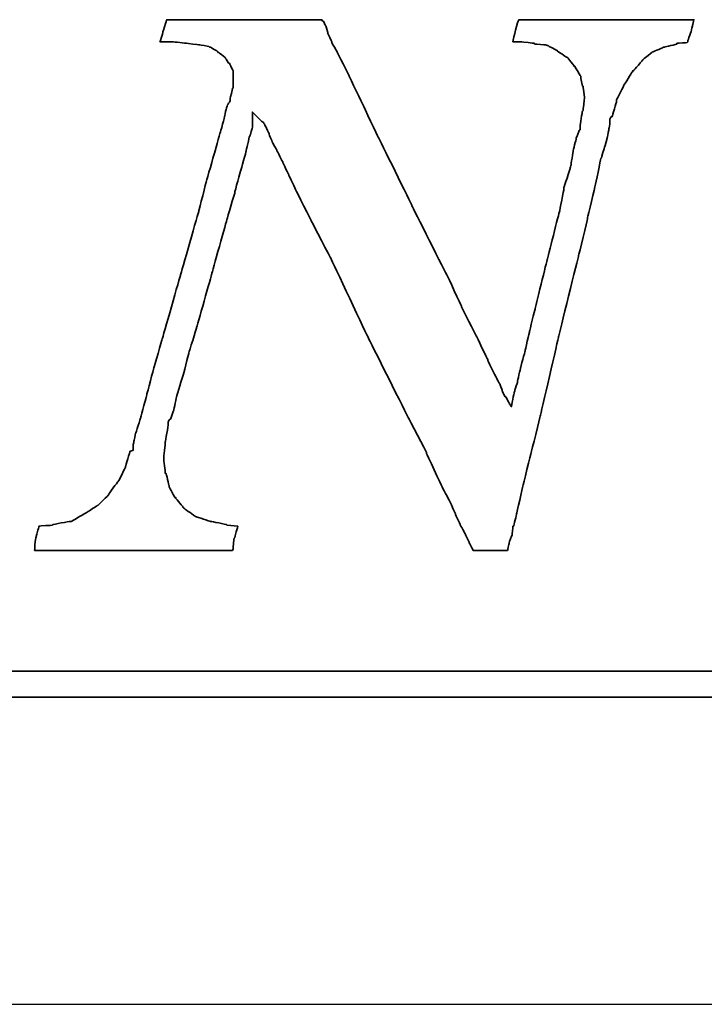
# Model space of a CAD drawing. Header units: millimetres. Extents: x -7 to 264, y -110 to -29.
# Tile 35 of 41: x 194.086 to 194.756, y -90.562 to -89.599. Entities that reach past the tile are written whole.
import ezdxf

# ---------------------------------------------------------------- set-up
doc = ezdxf.new("R2010")
doc.units = ezdxf.units.MM
doc.header["$LTSCALE"] = 0.15
for name, color, linetype in [('DIM', 4, 'CONTINUOUS'), ('layer 1', 7, 'CONTINUOUS'), ('OUT', 3, 'CONTINUOUS')]:
    doc.layers.add(name, color=color, linetype=linetype)

# ---------------------------------------------------------------- blocks, each defined once
blk = doc.blocks.new('TBI MOTION logo(完整正式版)')
at = {"layer": 'layer 1', "color": 22, "lineweight": 35}
for points, knots in [([(58.92625, -7.91875), (58.92625, -7.91875), (58.58625, -7.89375), (58.58625, -7.89375), (58.58625, -7.89375), (58.58625, -7.89375), (58.56625, -7.87125), (58.56625, -7.87125), (58.56625, -7.87125), (58.56625, -7.87125), (58.08375, -7.77375), (58.08375, -7.77375), (58.08375, -7.77375), (58.08375, -7.77375), (58.06125, -7.77375), (58.06125, -7.77375), (58.06125, -7.77375), (58.06125, -7.77375), (57.62625, -7.63125), (57.62625, -7.63125), (57.62625, -7.63125), (57.62625, -7.63125), (57.60625, -7.63125), (57.60625, -7.63125), (57.60625, -7.63125), (57.60625, -7.63125), (57.58125, -7.60625), (57.58125, -7.60625), (57.58125, -7.60625), (57.58125, -7.60625), (57.26625, -7.38875), (57.26625, -7.38875), (57.26625, -7.38875), (57.26625, -7.38875), (57.24625, -7.36875), (57.24625, -7.36875), (57.24625, -7.36875), (57.24625, -7.36875), (57.22125, -7.34375), (57.22125, -7.34375), (57.22125, -7.34375), (57.22125, -7.34375), (56.98125, -7.05375), (56.98125, -7.05375), (56.98125, -7.05375), (56.98125, -7.05375), (56.98125, -7.02875), (56.98125, -7.02875), (56.98125, -7.02875), (56.98125, -7.02875), (56.95625, -7.02875), (56.95625, -7.02875), (56.95625, -7.02875), (56.95625, -7.02875), (56.76625, -6.69625), (56.76625, -6.69625), (56.76625, -6.69625), (56.76625, -6.69625), (56.76625, -6.67125), (56.76625, -6.67125), (56.76625, -6.67125), (56.76625, -6.67125), (56.76625, -6.64875), (56.76625, -6.64875), (56.76625, -6.64875), (56.76625, -6.64875), (56.67125, -6.26375), (56.67125, -6.26375), (56.67125, -6.26375), (56.67125, -6.26375), (56.64625, -6.26375), (56.64625, -6.26375), (56.64625, -6.26375), (56.64625, -6.26375), (56.64625, -6.23875), (56.64625, -6.23875), (56.64625, -6.23875), (56.64625, -6.23875), (56.59625, -5.80875), (56.59625, -5.80875), (56.59625, -5.80875), (56.59625, -5.80875), (56.59625, -5.78375), (56.59625, -5.78375), (56.59625, -5.78375), (56.59625, -5.78375), (56.64625, -5.30375), (56.64625, -5.30375), (56.64625, -5.30375), (56.64625, -5.30375), (56.64625, -5.27875), (56.64625, -5.27875), (56.64625, -5.27875), (56.64625, -5.27875), (56.74125, -4.72875), (56.74125, -4.72875), (56.74125, -4.72875), (56.74125, -4.72875), (56.74125, -4.67875), (56.74125, -4.67875), (56.74125, -4.67875), (56.74125, -4.67875), (56.74125, -4.63375), (56.74125, -4.63375), (56.74125, -4.63375), (56.74125, -4.63375), (56.79125, -4.55875), (56.79125, -4.55875), (56.79125, -4.55875), (56.79125, -4.55875), (56.81125, -4.55875), (56.81125, -4.55875), (56.81125, -4.55875), (56.81125, -4.55875), (56.91125, -4.27375), (56.91125, -4.27375), (56.91125, -4.27375), (56.91125, -4.27375), (57.00625, -3.83874), (57.00625, -3.83874), (57.00625, -3.83874), (57.00625, -3.83874), (57.00625, -3.81374), (57.00625, -3.81374), (57.00625, -3.81374), (57.00625, -3.81374), (57.19875, -3.21374), (57.19875, -3.21374), (57.19875, -3.21374), (57.19875, -3.21374), (57.38625, -2.49625), (57.38625, -2.49625), (57.38625, -2.49625), (57.38625, -2.49625), (57.38625, -2.47374), (57.38625, -2.47374), (57.38625, -2.47374), (57.38625, -2.47374), (57.62625, -1.70375), (57.62625, -1.70375), (57.62625, -1.70375), (57.62625, -1.70375), (58.10625, 0.00125), (58.10625, 0.00125), (58.10625, 0.00125), (58.10625, 0.00125), (58.58625, 1.72625), (58.58625, 1.72625), (58.58625, 1.72625), (58.58625, 1.72625), (58.82625, 2.54125), (58.82625, 2.54125), (58.82625, 2.54125), (58.82625, 2.54125), (58.82625, 2.56374), (58.82625, 2.56374), (58.82625, 2.56374), (58.82625, 2.56374), (59.02125, 3.26125), (59.02125, 3.26125), (59.02125, 3.26125), (59.02125, 3.26125), (59.18625, 3.86125), (59.18625, 3.86125), (59.18625, 3.86125), (59.18625, 3.86125), (59.28625, 4.31875), (59.28625, 4.31875), (59.28625, 4.31875), (59.28625, 4.31875), (59.30625, 4.31875), (59.30625, 4.31875), (59.30625, 4.31875), (59.30625, 4.31875), (59.30625, 4.34125), (59.30625, 4.34125), (59.30625, 4.34125), (59.30625, 4.34125), (59.38125, 4.60625), (59.38125, 4.60625), (59.38125, 4.60625), (59.38125, 4.60625), (59.38125, 4.65125), (59.38125, 4.65125), (59.38125, 4.65125), (59.38125, 4.65125), (59.38125, 5.08625), (59.38125, 5.08625), (59.38125, 5.08625), (59.38125, 5.08625), (59.66625, 4.79624), (59.66625, 4.79624), (59.66625, 4.79624), (59.66625, 4.79624), (59.74125, 4.75124), (59.74125, 4.75124), (59.74125, 4.75124), (59.74125, 4.75124), (59.74125, 4.72624), (59.74125, 4.72624), (59.74125, 4.72624), (59.74125, 4.72624), (59.76125, 4.70124), (59.76125, 4.70124), (59.76125, 4.70124), (59.76125, 4.70124), (59.81125, 4.60625), (59.81125, 4.60625), (59.81125, 4.60625), (59.81125, 4.60625), (59.90625, 4.41125), (59.90625, 4.41125), (59.90625, 4.41125), (59.90625, 4.41125), (59.90625, 4.39125), (59.90625, 4.39125), (59.90625, 4.39125), (59.90625, 4.39125), (60.00375, 4.15124), (60.00375, 4.15124), (60.00375, 4.15124), (60.00375, 4.15124), (60.14625, 3.88374), (60.14625, 3.88374), (60.14625, 3.88374), (60.14625, 3.88374), (60.34125, 3.50124), (60.34125, 3.50124), (60.34125, 3.50124), (60.34125, 3.50124), (60.53125, 3.09125), (60.53125, 3.09125), (60.53125, 3.09125), (60.53125, 3.09125), (60.74625, 2.63625), (60.74625, 2.63625), (60.74625, 2.63625), (60.74625, 2.63625), (61.25125, 1.63124), (61.25125, 1.63124), (61.25125, 1.63124), (61.25125, 1.63124), (61.85125, 0.47625), (61.85125, 0.47625), (61.85125, 0.47625), (61.85125, 0.47625), (63.02625, -2.01874), (63.02625, -2.01874), (63.02625, -2.01874), (63.02625, -2.01874), (64.27625, -4.51374), (64.27625, -4.51374), (64.27625, -4.51374), (64.27625, -4.51374), (64.85125, -5.61375), (64.85125, -5.61375), (64.85125, -5.61375), (64.85125, -5.61375), (64.85125, -5.64125), (64.85125, -5.64125), (64.85125, -5.64125), (64.85125, -5.64125), (65.32875, -6.67125), (65.32875, -6.67125), (65.32875, -6.67125), (65.32875, -6.67125), (65.57125, -7.12875), (65.57125, -7.12875), (65.57125, -7.12875), (65.57125, -7.12875), (65.76125, -7.53625), (65.76125, -7.53625), (65.76125, -7.53625), (65.76125, -7.53625), (65.76125, -7.55625), (65.76125, -7.55625), (65.76125, -7.55625), (65.76125, -7.55625), (65.90375, -7.87125), (65.90375, -7.87125), (65.90375, -7.87125), (65.90375, -7.87125), (66.07125, -8.18125), (66.07125, -8.18125), (66.07125, -8.18125), (66.07125, -8.18125), (66.19125, -8.42375), (66.19125, -8.42375), (66.19125, -8.42375), (66.19125, -8.42375), (66.19125, -8.44375), (66.19125, -8.44375), (66.19125, -8.44375), (66.19125, -8.44375), (66.29125, -8.63875), (66.29125, -8.63875), (66.29125, -8.63875), (66.29125, -8.63875), (66.31125, -8.68625), (66.31125, -8.68625), (66.31125, -8.68625), (66.31125, -8.68625), (66.38375, -8.68625), (66.38375, -8.68625), (66.38375, -8.68625), (66.38375, -8.68625), (66.84125, -8.68625), (66.84125, -8.68625), (66.84125, -8.68625), (66.84125, -8.68625), (67.29625, -8.68625), (67.29625, -8.68625), (67.29625, -8.68625), (67.29625, -8.68625), (67.36625, -8.68625), (67.36625, -8.68625), (67.36625, -8.68625), (67.36625, -8.68625), (67.39125, -8.68625), (67.39125, -8.68625), (67.39125, -8.68625), (67.39125, -8.68625), (67.44125, -8.46875), (67.44125, -8.46875), (67.44125, -8.46875), (67.44125, -8.46875), (67.44125, -8.44375), (67.44125, -8.44375), (67.44125, -8.44375), (67.44125, -8.44375), (67.53625, -8.20375), (67.53625, -8.20375), (67.53625, -8.20375), (67.53625, -8.20375), (67.56125, -7.94375), (67.56125, -7.94375), (67.56125, -7.94375), (67.56125, -7.94375), (67.56125, -7.91875), (67.56125, -7.91875), (67.56125, -7.91875), (67.56125, -7.91875), (67.58625, -7.91875), (67.58625, -7.91875), (67.58625, -7.91875), (67.58625, -7.91875), (67.68125, -7.53625), (67.68125, -7.53625), (67.68125, -7.53625), (67.68125, -7.53625), (67.87375, -6.67125), (67.87375, -6.67125), (67.87375, -6.67125), (67.87375, -6.67125), (68.13625, -5.61375), (68.13625, -5.61375), (68.13625, -5.61375), (68.13625, -5.61375), (68.42375, -4.46374), (68.42375, -4.46374), (68.42375, -4.46374), (68.42375, -4.46374), (68.99875, -1.96874), (68.99875, -1.96874), (68.99875, -1.96874), (68.99875, -1.96874), (69.62625, 0.57625), (69.62625, 0.57625), (69.62625, 0.57625), (69.62625, 0.57625), (69.91125, 1.72625), (69.91125, 1.72625), (69.91125, 1.72625), (69.91125, 1.72625), (69.91125, 1.77625), (69.91125, 1.77625), (69.91125, 1.77625), (69.91125, 1.77625), (70.15125, 2.78124), (70.15125, 2.78124), (70.15125, 2.78124), (70.15125, 2.78124), (70.32125, 3.62125), (70.32125, 3.62125), (70.32125, 3.62125), (70.32125, 3.62125), (70.34125, 3.64625), (70.34125, 3.64625), (70.34125, 3.64625), (70.34125, 3.64625), (70.44125, 3.98125), (70.44125, 3.98125), (70.44125, 3.98125), (70.44125, 3.98125), (70.53625, 4.31875), (70.53625, 4.31875), (70.53625, 4.31875), (70.53625, 4.31875), (70.58125, 4.55875), (70.58125, 4.55875), (70.58125, 4.55875), (70.58125, 4.55875), (70.60625, 4.72624), (70.60625, 4.72624), (70.60625, 4.72624), (70.60625, 4.72624), (70.60625, 4.79624), (70.60625, 4.79624), (70.60625, 4.79624), (70.60625, 4.79624), (70.60625, 4.87125), (70.60625, 4.87125), (70.60625, 4.87125), (70.60625, 4.87125), (70.65625, 4.94125), (70.65625, 4.94125), (70.65625, 4.94125), (70.65625, 4.94125), (70.68125, 4.94125), (70.68125, 4.94125), (70.68125, 4.94125), (70.68125, 4.94125), (70.82125, 5.42125), (70.82125, 5.42125), (70.82125, 5.42125), (70.82125, 5.42125), (70.82125, 5.44625), (70.82125, 5.44625), (70.82125, 5.44625), (70.82125, 5.44625), (70.82125, 5.47125), (70.82125, 5.47125), (70.82125, 5.47125), (70.82125, 5.47125), (71.06125, 5.94625), (71.06125, 5.94625), (71.06125, 5.94625), (71.06125, 5.94625), (71.30125, 6.33124), (71.30125, 6.33124), (71.30125, 6.33124), (71.30125, 6.33124), (71.32625, 6.35625), (71.32625, 6.35625), (71.32625, 6.35625), (71.32625, 6.35625), (71.32625, 6.38124), (71.32625, 6.38124), (71.32625, 6.38124), (71.32625, 6.38124), (71.35125, 6.38124), (71.35125, 6.38124), (71.35125, 6.38124), (71.35125, 6.38124), (71.66125, 6.74125), (71.66125, 6.74125), (71.66125, 6.74125), (71.66125, 6.74125), (71.68625, 6.76625), (71.68625, 6.76625), (71.68625, 6.76625), (71.68625, 6.76625), (71.92625, 6.95624), (71.92625, 6.95624), (71.92625, 6.95624), (71.92625, 6.95624), (71.95125, 6.98125), (71.95125, 6.98125), (71.95125, 6.98125), (71.95125, 6.98125), (71.97625, 6.98125), (71.97625, 6.98125), (71.97625, 6.98125), (71.97625, 6.98125), (72.31125, 7.12624), (72.31125, 7.12624), (72.31125, 7.12624), (72.31125, 7.12624), (72.33375, 7.12624), (72.33375, 7.12624), (72.33375, 7.12624), (72.33375, 7.12624), (72.71625, 7.21875), (72.71625, 7.21875), (72.71625, 7.21875), (72.71625, 7.21875), (72.71625, 7.24624), (72.71625, 7.24624), (72.71625, 7.24624), (72.71625, 7.24624), (72.74125, 7.24624), (72.74125, 7.24624), (72.74125, 7.24624), (72.74125, 7.24624), (73.03124, 7.26624), (73.03124, 7.26624), (73.03124, 7.26624), (73.03124, 7.26624), (73.05375, 7.29125), (73.05375, 7.29125), (73.05375, 7.29125), (73.05375, 7.29125), (73.05375, 7.31625), (73.05375, 7.31625), (73.05375, 7.31625), (73.05375, 7.31625), (73.17625, 7.67625), (73.17625, 7.67625), (73.17625, 7.67625), (73.17625, 7.67625), (73.24625, 7.98625), (73.24625, 7.98625), (73.24625, 7.98625), (73.24625, 7.98625), (73.19625, 7.98625), (73.19625, 7.98625), (73.19625, 7.98625), (73.19625, 7.98625), (72.93625, 7.98625), (72.93625, 7.98625), (72.93625, 7.98625), (72.93625, 7.98625), (72.55125, 7.98625), (72.55125, 7.98625), (72.55125, 7.98625), (72.55125, 7.98625), (72.09625, 7.98625), (72.09625, 7.98625), (72.09625, 7.98625), (72.09625, 7.98625), (71.64125, 7.98625), (71.64125, 7.98625), (71.64125, 7.98625), (71.64125, 7.98625), (70.53625, 7.98625), (70.53625, 7.98625), (70.53625, 7.98625), (70.53625, 7.98625), (69.47875, 7.98625), (69.47875, 7.98625), (69.47875, 7.98625), (69.47875, 7.98625), (68.95125, 7.98625), (68.95125, 7.98625), (68.95125, 7.98625), (68.95125, 7.98625), (68.52125, 7.98625), (68.52125, 7.98625), (68.52125, 7.98625), (68.52125, 7.98625), (68.13625, 7.98625), (68.13625, 7.98625), (68.13625, 7.98625), (68.13625, 7.98625), (67.87375, 7.98625), (67.87375, 7.98625), (67.87375, 7.98625), (67.87375, 7.98625), (67.75125, 7.98625), (67.75125, 7.98625), (67.75125, 7.98625), (67.75125, 7.98625), (67.72625, 7.94125), (67.72625, 7.94125), (67.72625, 7.94125), (67.72625, 7.94125), (67.63125, 7.60625), (67.63125, 7.60625), (67.63125, 7.60625), (67.63125, 7.60625), (67.56125, 7.29125), (67.56125, 7.29125), (67.56125, 7.29125), (67.56125, 7.29125), (67.72625, 7.29125), (67.72625, 7.29125), (67.72625, 7.29125), (67.72625, 7.29125), (67.82625, 7.29125), (67.82625, 7.29125), (67.82625, 7.29125), (67.82625, 7.29125), (67.84625, 7.29125), (67.84625, 7.29125), (67.84625, 7.29125), (67.84625, 7.29125), (68.23125, 7.24624), (68.23125, 7.24624), (68.23125, 7.24624), (68.23125, 7.24624), (68.25875, 7.21875), (68.25875, 7.21875), (68.25875, 7.21875), (68.25875, 7.21875), (68.59125, 7.19624), (68.59125, 7.19624), (68.59125, 7.19624), (68.59125, 7.19624), (68.64125, 7.17125), (68.64125, 7.17125), (68.64125, 7.17125), (68.64125, 7.17125), (68.66625, 7.17125), (68.66625, 7.17125), (68.66625, 7.17125), (68.66625, 7.17125), (68.92625, 7.02624), (68.92625, 7.02624), (68.92625, 7.02624), (68.92625, 7.02624), (68.95125, 7.02624), (68.95125, 7.02624), (68.95125, 7.02624), (68.95125, 7.02624), (68.95125, 7.00624), (68.95125, 7.00624), (68.95125, 7.00624), (68.95125, 7.00624), (69.23875, 6.81125), (69.23875, 6.81125), (69.23875, 6.81125), (69.23875, 6.81125), (69.26625, 6.81125), (69.26625, 6.81125), (69.26625, 6.81125), (69.26625, 6.81125), (69.28625, 6.78625), (69.28625, 6.78625), (69.28625, 6.78625), (69.28625, 6.78625), (69.47875, 6.54875), (69.47875, 6.54875), (69.47875, 6.54875), (69.47875, 6.54875), (69.47875, 6.52375), (69.47875, 6.52375), (69.47875, 6.52375), (69.47875, 6.52375), (69.50625, 6.52375), (69.50625, 6.52375), (69.50625, 6.52375), (69.50625, 6.52375), (69.67125, 6.23625), (69.67125, 6.23625), (69.67125, 6.23625), (69.67125, 6.23625), (69.69375, 6.21125), (69.69375, 6.21125), (69.69375, 6.21125), (69.69375, 6.21125), (69.69375, 6.18625), (69.69375, 6.18625), (69.69375, 6.18625), (69.69375, 6.18625), (69.74625, 5.89875), (69.74625, 5.89875), (69.74625, 5.89875), (69.74625, 5.89875), (69.76625, 5.89875), (69.76625, 5.89875), (69.76625, 5.89875), (69.76625, 5.89875), (69.81375, 5.56625), (69.81375, 5.56625), (69.81375, 5.56625), (69.81375, 5.56625), (69.81375, 5.54125), (69.81375, 5.54125), (69.81375, 5.54125), (69.81375, 5.54125), (69.81375, 5.51625), (69.81375, 5.51625), (69.81375, 5.51625), (69.81375, 5.51625), (69.76625, 5.13125), (69.76625, 5.13125), (69.76625, 5.13125), (69.76625, 5.13125), (69.74625, 5.10874), (69.74625, 5.10874), (69.74625, 5.10874), (69.74625, 5.10874), (69.67125, 4.65125), (69.67125, 4.65125), (69.67125, 4.65125), (69.67125, 4.65125), (69.67125, 4.55875), (69.67125, 4.55875), (69.67125, 4.55875), (69.67125, 4.55875), (69.67125, 4.53125), (69.67125, 4.53125), (69.67125, 4.53125), (69.67125, 4.53125), (69.64625, 4.50874), (69.64625, 4.50874), (69.64625, 4.50874), (69.64625, 4.50874), (69.55125, 4.27125), (69.55125, 4.27125), (69.55125, 4.27125), (69.55125, 4.27125), (69.55125, 4.24625), (69.55125, 4.24625), (69.55125, 4.24625), (69.55125, 4.24625), (69.45375, 3.86125), (69.45375, 3.86125), (69.45375, 3.86125), (69.45375, 3.86125), (69.38625, 3.40624), (69.38625, 3.40624), (69.38625, 3.40624), (69.38625, 3.40624), (69.35875, 3.33125), (69.35875, 3.33125), (69.35875, 3.33125), (69.35875, 3.33125), (69.35875, 3.30875), (69.35875, 3.30875), (69.35875, 3.30875), (69.35875, 3.30875), (69.16625, 2.71125), (69.16625, 2.71125), (69.16625, 2.71125), (69.16625, 2.71125), (69.16625, 2.66375), (69.16625, 2.66375), (69.16625, 2.66375), (69.16625, 2.66375), (69.02625, 1.96374), (69.02625, 1.96374), (69.02625, 1.96374), (69.02625, 1.96374), (68.64125, 0.45624), (68.64125, 0.45624), (68.64125, 0.45624), (68.64125, 0.45624), (68.25875, -1.10625), (68.25875, -1.10625), (68.25875, -1.10625), (68.25875, -1.10625), (68.08625, -1.80125), (68.08625, -1.80125), (68.08625, -1.80125), (68.08625, -1.80125), (67.94625, -2.42625), (67.94625, -2.42625), (67.94625, -2.42625), (67.94625, -2.42625), (67.80125, -2.95375), (67.80125, -2.95375), (67.80125, -2.95375), (67.80125, -2.95375), (67.70625, -3.38375), (67.70625, -3.38375), (67.70625, -3.38375), (67.70625, -3.38375), (67.70625, -3.40875), (67.70625, -3.40875), (67.70625, -3.40875), (67.70625, -3.40875), (67.63125, -3.62375), (67.63125, -3.62375), (67.63125, -3.62375), (67.63125, -3.62375), (67.60625, -3.72125), (67.60625, -3.72125), (67.60625, -3.72125), (67.60625, -3.72125), (67.51125, -4.17375), (67.51125, -4.17375), (67.51125, -4.17375), (67.51125, -4.17375), (67.34625, -3.86374), (67.34625, -3.86374), (67.34625, -3.86374), (67.34625, -3.86374), (67.32125, -3.86374), (67.32125, -3.86374), (67.32125, -3.86374), (67.32125, -3.86374), (67.27125, -3.76874), (67.27125, -3.76874), (67.27125, -3.76874), (67.27125, -3.76874), (67.22625, -3.67374), (67.22625, -3.67374), (67.22625, -3.67374), (67.22625, -3.67374), (67.22625, -3.64875), (67.22625, -3.64875), (67.22625, -3.64875), (67.22625, -3.64875), (67.15125, -3.45375), (67.15125, -3.45375), (67.15125, -3.45375), (67.15125, -3.45375), (67.05625, -3.28875), (67.05625, -3.28875), (67.05625, -3.28875), (67.05625, -3.28875), (66.91125, -3.00125), (66.91125, -3.00125), (66.91125, -3.00125), (66.91125, -3.00125), (66.77125, -2.71375), (66.77125, -2.71375), (66.77125, -2.71375), (66.77125, -2.71375), (66.77125, -2.68875), (66.77125, -2.68875), (66.77125, -2.68875), (66.77125, -2.68875), (66.41125, -1.94374), (66.41125, -1.94374), (66.41125, -1.94374), (66.41125, -1.94374), (65.95125, -1.03375), (65.95125, -1.03375), (65.95125, -1.03375), (65.95125, -1.03375), (65.95125, -1.00875), (65.95125, -1.00875), (65.95125, -1.00875), (65.95125, -1.00875), (65.49625, -0.04874), (65.49625, -0.04874), (65.49625, -0.04874), (65.49625, -0.04874), (64.39375, 2.13624), (64.39375, 2.13624), (64.39375, 2.13624), (64.39375, 2.13624), (64.39375, 2.15624), (64.39375, 2.15624), (64.39375, 2.15624), (64.39375, 2.15624), (63.33625, 4.29125), (63.33625, 4.29125), (63.33625, 4.29125), (63.33625, 4.29125), (62.85625, 5.30125), (62.85625, 5.30125), (62.85625, 5.30125), (62.85625, 5.30125), (62.42625, 6.21125), (62.42625, 6.21125), (62.42625, 6.21125), (62.42625, 6.21125), (62.04125, 6.98125), (62.04125, 6.98125), (62.04125, 6.98125), (62.04125, 6.98125), (61.87375, 7.26624), (61.87375, 7.26624), (61.87375, 7.26624), (61.87375, 7.26624), (61.87375, 7.29125), (61.87375, 7.29125), (61.87375, 7.29125), (61.87375, 7.29125), (61.75625, 7.55625), (61.75625, 7.55625), (61.75625, 7.55625), (61.75625, 7.55625), (61.75625, 7.58124), (61.75625, 7.58124), (61.75625, 7.58124), (61.75625, 7.58124), (61.68375, 7.79375), (61.68375, 7.79375), (61.68375, 7.79375), (61.68375, 7.79375), (61.61125, 7.94125), (61.61125, 7.94125), (61.61125, 7.94125), (61.61125, 7.94125), (61.58625, 7.94125), (61.58625, 7.94125), (61.58625, 7.94125), (61.58625, 7.94125), (61.56375, 7.98625), (61.56375, 7.98625), (61.56375, 7.98625), (61.56375, 7.98625), (61.41875, 7.98625), (61.41875, 7.98625), (61.41875, 7.98625), (61.41875, 7.98625), (61.18125, 7.98625), (61.18125, 7.98625), (61.18125, 7.98625), (61.18125, 7.98625), (60.84125, 7.98625), (60.84125, 7.98625), (60.84125, 7.98625), (60.84125, 7.98625), (60.02625, 7.98625), (60.02625, 7.98625), (60.02625, 7.98625), (60.02625, 7.98625), (59.11625, 7.98625), (59.11625, 7.98625), (59.11625, 7.98625), (59.11625, 7.98625), (58.15625, 7.98625), (58.15625, 7.98625), (58.15625, 7.98625), (58.15625, 7.98625), (57.34125, 7.98625), (57.34125, 7.98625), (57.34125, 7.98625), (57.34125, 7.98625), (57.00625, 7.98625), (57.00625, 7.98625), (57.00625, 7.98625), (57.00625, 7.98625), (56.76625, 7.98625), (56.76625, 7.98625), (56.76625, 7.98625), (56.76625, 7.98625), (56.69125, 7.98625), (56.69125, 7.98625), (56.69125, 7.98625), (56.69125, 7.98625), (56.67125, 7.94125), (56.67125, 7.94125), (56.67125, 7.94125), (56.67125, 7.94125), (56.67125, 7.91625), (56.67125, 7.91625), (56.67125, 7.91625), (56.67125, 7.91625), (56.57125, 7.60625), (56.57125, 7.60625), (56.57125, 7.60625), (56.57125, 7.60625), (56.57125, 7.58124), (56.57125, 7.58124), (56.57125, 7.58124), (56.57125, 7.58124), (56.47625, 7.29125), (56.47625, 7.29125), (56.47625, 7.29125), (56.47625, 7.29125), (56.57125, 7.29125), (56.57125, 7.29125), (56.57125, 7.29125), (56.57125, 7.29125), (56.76625, 7.29125), (56.76625, 7.29125), (56.76625, 7.29125), (56.76625, 7.29125), (56.86125, 7.29125), (56.86125, 7.29125), (56.86125, 7.29125), (56.86125, 7.29125), (56.88625, 7.29125), (56.88625, 7.29125), (56.88625, 7.29125), (56.88625, 7.29125), (57.31625, 7.24624), (57.31625, 7.24624), (57.31625, 7.24624), (57.31625, 7.24624), (57.70125, 7.19624), (57.70125, 7.19624), (57.70125, 7.19624), (57.70125, 7.19624), (57.72625, 7.19624), (57.72625, 7.19624), (57.72625, 7.19624), (57.72625, 7.19624), (58.01125, 7.14624), (58.01125, 7.14624), (58.01125, 7.14624), (58.01125, 7.14624), (58.03625, 7.12624), (58.03625, 7.12624), (58.03625, 7.12624), (58.03625, 7.12624), (58.06125, 7.12624), (58.06125, 7.12624), (58.06125, 7.12624), (58.06125, 7.12624), (58.30125, 6.98125), (58.30125, 6.98125), (58.30125, 6.98125), (58.30125, 6.98125), (58.30125, 6.95624), (58.30125, 6.95624), (58.30125, 6.95624), (58.30125, 6.95624), (58.32375, 6.95624), (58.32375, 6.95624), (58.32375, 6.95624), (58.32375, 6.95624), (58.51625, 6.81125), (58.51625, 6.81125), (58.51625, 6.81125), (58.51625, 6.81125), (58.54125, 6.78625), (58.54125, 6.78625), (58.54125, 6.78625), (58.54125, 6.78625), (58.54125, 6.76625), (58.54125, 6.76625), (58.54125, 6.76625), (58.54125, 6.76625), (58.63625, 6.62124), (58.63625, 6.62124), (58.63625, 6.62124), (58.63625, 6.62124), (58.65875, 6.62124), (58.65875, 6.62124), (58.65875, 6.62124), (58.65875, 6.62124), (58.75625, 6.42625), (58.75625, 6.42625), (58.75625, 6.42625), (58.75625, 6.42625), (58.77875, 6.38124), (58.77875, 6.38124), (58.77875, 6.38124), (58.77875, 6.38124), (58.77875, 6.33124), (58.77875, 6.33124), (58.77875, 6.33124), (58.77875, 6.33124), (58.77875, 6.09125), (58.77875, 6.09125), (58.77875, 6.09125), (58.77875, 6.09125), (58.77875, 5.85125), (58.77875, 5.85125), (58.77875, 5.85125), (58.77875, 5.85125), (58.75625, 5.82625), (58.75625, 5.82625), (58.75625, 5.82625), (58.75625, 5.82625), (58.68625, 5.51625), (58.68625, 5.51625), (58.68625, 5.51625), (58.68625, 5.51625), (58.68625, 5.47125), (58.68625, 5.47125), (58.68625, 5.47125), (58.68625, 5.47125), (58.68625, 5.44625), (58.68625, 5.44625), (58.68625, 5.44625), (58.68625, 5.44625), (58.65875, 5.39625), (58.65875, 5.39625), (58.65875, 5.39625), (58.65875, 5.39625), (58.61125, 5.32624), (58.61125, 5.32624), (58.61125, 5.32624), (58.61125, 5.32624), (58.56625, 5.20375), (58.56625, 5.20375), (58.56625, 5.20375), (58.56625, 5.20375), (58.51625, 4.99125), (58.51625, 4.99125), (58.51625, 4.99125), (58.51625, 4.99125), (58.51625, 4.96625), (58.51625, 4.96625), (58.51625, 4.96625), (58.51625, 4.96625), (58.37125, 4.43625), (58.37125, 4.43625), (58.37125, 4.43625), (58.37125, 4.43625), (58.18125, 3.76625), (58.18125, 3.76625), (58.18125, 3.76625), (58.18125, 3.76625), (57.94125, 2.92624), (57.94125, 2.92624), (57.94125, 2.92624), (57.94125, 2.92624), (57.70125, 1.98874), (57.70125, 1.98874), (57.70125, 1.98874), (57.70125, 1.98874), (57.12625, -0.02374), (57.12625, -0.02374), (57.12625, -0.02374), (57.12625, -0.02374), (56.55125, -2.03875), (56.55125, -2.03875), (56.55125, -2.03875), (56.55125, -2.03875), (56.28625, -2.95375), (56.28625, -2.95375), (56.28625, -2.95375), (56.28625, -2.95375), (56.07125, -3.76874), (56.07125, -3.76874), (56.07125, -3.76874), (56.07125, -3.76874), (55.87625, -4.48874), (55.87625, -4.48874), (55.87625, -4.48874), (55.87625, -4.48874), (55.87625, -4.51374), (55.87625, -4.51374), (55.87625, -4.51374), (55.87625, -4.51374), (55.71125, -5.01625), (55.71125, -5.01625), (55.71125, -5.01625), (55.71125, -5.01625), (55.66125, -5.25375), (55.66125, -5.25375), (55.66125, -5.25375), (55.66125, -5.25375), (55.66125, -5.27875), (55.66125, -5.27875), (55.66125, -5.27875), (55.66125, -5.27875), (55.63625, -5.37375), (55.63625, -5.37375), (55.63625, -5.37375), (55.63625, -5.37375), (55.63625, -5.42375), (55.63625, -5.42375), (55.63625, -5.42375), (55.63625, -5.42375), (55.63625, -5.54125), (55.63625, -5.54125), (55.63625, -5.54125), (55.63625, -5.54125), (55.54125, -5.56875), (55.54125, -5.56875), (55.54125, -5.56875), (55.54125, -5.56875), (55.39625, -6.04875), (55.39625, -6.04875), (55.39625, -6.04875), (55.39625, -6.04875), (55.39625, -6.06875), (55.39625, -6.06875), (55.39625, -6.06875), (55.39625, -6.06875), (55.18125, -6.50375), (55.18125, -6.50375), (55.18125, -6.50375), (55.18125, -6.50375), (55.15625, -6.52875), (55.15625, -6.52875), (55.15625, -6.52875), (55.15625, -6.52875), (54.86875, -6.91125), (54.86875, -6.91125), (54.86875, -6.91125), (54.86875, -6.91125), (54.86875, -6.93375), (54.86875, -6.93375), (54.86875, -6.93375), (54.86875, -6.93375), (54.53125, -7.26875), (54.53125, -7.26875), (54.53125, -7.26875), (54.53125, -7.26875), (54.51125, -7.26875), (54.51125, -7.26875), (54.51125, -7.26875), (54.51125, -7.26875), (54.48625, -7.29625), (54.48625, -7.29625), (54.48625, -7.29625), (54.48625, -7.29625), (54.10375, -7.53625), (54.10375, -7.53625), (54.10375, -7.53625), (54.10375, -7.53625), (53.69625, -7.77375), (53.69625, -7.77375), (53.69625, -7.77375), (53.69625, -7.77375), (53.67125, -7.77375), (53.67125, -7.77375), (53.67125, -7.77375), (53.67125, -7.77375), (53.64625, -7.77375), (53.64625, -7.77375), (53.64625, -7.77375), (53.64625, -7.77375), (53.11625, -7.87125), (53.11625, -7.87125), (53.11625, -7.87125), (53.11625, -7.87125), (53.09625, -7.89375), (53.09625, -7.89375), (53.09625, -7.89375), (53.09625, -7.89375), (52.68625, -7.91875), (52.68625, -7.91875), (52.68625, -7.91875), (52.68625, -7.91875), (52.66125, -7.99125), (52.66125, -7.99125), (52.66125, -7.99125), (52.66125, -7.99125), (52.56625, -8.34875), (52.56625, -8.34875), (52.56625, -8.34875), (52.56625, -8.34875), (52.54125, -8.68625), (52.54125, -8.68625), (52.54125, -8.68625), (52.54125, -8.68625), (52.58875, -8.68625), (52.58875, -8.68625), (52.58875, -8.68625), (52.58875, -8.68625), (52.87625, -8.68625), (52.87625, -8.68625), (52.87625, -8.68625), (52.87625, -8.68625), (53.33625, -8.68625), (53.33625, -8.68625), (53.33625, -8.68625), (53.33625, -8.68625), (53.79125, -8.68625), (53.79125, -8.68625), (53.79125, -8.68625), (53.79125, -8.68625), (54.36625, -8.68625), (54.36625, -8.68625), (54.36625, -8.68625), (54.36625, -8.68625), (55.59125, -8.68625), (55.59125, -8.68625), (55.59125, -8.68625), (55.59125, -8.68625), (56.76625, -8.68625), (56.76625, -8.68625), (56.76625, -8.68625), (56.76625, -8.68625), (57.34125, -8.68625), (57.34125, -8.68625), (57.34125, -8.68625), (57.34125, -8.68625), (57.82125, -8.68625), (57.82125, -8.68625), (57.82125, -8.68625), (57.82125, -8.68625), (58.25125, -8.68625), (58.25125, -8.68625), (58.25125, -8.68625), (58.25125, -8.68625), (58.58625, -8.68625), (58.58625, -8.68625), (58.58625, -8.68625), (58.58625, -8.68625), (58.75625, -8.68625), (58.75625, -8.68625), (58.75625, -8.68625), (58.75625, -8.68625), (58.77875, -8.63875), (58.77875, -8.63875), (58.77875, -8.63875), (58.77875, -8.63875), (58.80625, -8.30375), (58.80625, -8.30375), (58.80625, -8.30375), (58.80625, -8.30375), (58.82625, -8.27875), (58.82625, -8.27875), (58.82625, -8.27875), (58.82625, -8.27875), (58.92625, -7.91875), (58.92625, -7.91875)], [0, 0, 0, 0, 0.003125, 0.003125, 0.003125, 0.00312501, 0.00625, 0.00625, 0.00625, 0.00625001, 0.009375, 0.009375, 0.009375, 0.00937501, 0.0125, 0.0125, 0.0125, 0.01250001, 0.015625, 0.015625, 0.015625, 0.01562501, 0.01875, 0.01875, 0.01875, 0.01875001, 0.021875, 0.021875, 0.021875, 0.02187501, 0.025, 0.025, 0.025, 0.02500001, 0.028125, 0.028125, 0.028125, 0.02812501, 0.03125, 0.03125, 0.03125, 0.03125001, 0.034375, 0.034375, 0.034375, 0.03437501, 0.0375, 0.0375, 0.0375, 0.03750001, 0.040625, 0.040625, 0.040625, 0.04062501, 0.04375, 0.04375, 0.04375, 0.04375001, 0.046875, 0.046875, 0.046875, 0.04687501, 0.05, 0.05, 0.05, 0.05000001, 0.053125, 0.053125, 0.053125, 0.05312501, 0.05625, 0.05625, 0.05625, 0.05625001, 0.059375, 0.059375, 0.059375, 0.05937501, 0.0625, 0.0625, 0.0625, 0.06250001, 0.065625, 0.065625, 0.065625, 0.06562501, 0.06875, 0.06875, 0.06875, 0.06875001, 0.071875, 0.071875, 0.071875, 0.07187501, 0.075, 0.075, 0.075, 0.07500001, 0.078125, 0.078125, 0.078125, 0.07812501, 0.08125, 0.08125, 0.08125, 0.08125001, 0.084375, 0.084375, 0.084375, 0.08437501, 0.0875, 0.0875, 0.0875, 0.08750001, 0.090625, 0.090625, 0.090625, 0.09062501, 0.09375, 0.09375, 0.09375, 0.09375001, 0.096875, 0.096875, 0.096875, 0.09687501, 0.1, 0.1, 0.1, 0.10000001, 0.103125, 0.103125, 0.103125, 0.10312501, 0.10625, 0.10625, 0.10625, 0.10625001, 0.109375, 0.109375, 0.109375, 0.10937501, 0.1125, 0.1125, 0.1125, 0.11250001, 0.115625, 0.115625, 0.115625, 0.11562501, 0.11875, 0.11875, 0.11875, 0.11875001, 0.121875, 0.121875, 0.121875, 0.12187501, 0.125, 0.125, 0.125, 0.12500001, 0.128125, 0.128125, 0.128125, 0.12812501, 0.13125, 0.13125, 0.13125, 0.13125001, 0.134375, 0.134375, 0.134375, 0.13437501, 0.1375, 0.1375, 0.1375, 0.13750001, 0.140625, 0.140625, 0.140625, 0.14062501, 0.14375, 0.14375, 0.14375, 0.14375001, 0.146875, 0.146875, 0.146875, 0.14687501, 0.15, 0.15, 0.15, 0.15000001, 0.153125, 0.153125, 0.153125, 0.15312501, 0.15625, 0.15625, 0.15625, 0.15625001, 0.159375, 0.159375, 0.159375, 0.15937501, 0.1625, 0.1625, 0.1625, 0.16250001, 0.165625, 0.165625, 0.165625, 0.16562501, 0.16875, 0.16875, 0.16875, 0.16875001, 0.171875, 0.171875, 0.171875, 0.17187501, 0.175, 0.175, 0.175, 0.17500001, 0.178125, 0.178125, 0.178125, 0.17812501, 0.18125, 0.18125, 0.18125, 0.18125001, 0.184375, 0.184375, 0.184375, 0.18437501, 0.1875, 0.1875, 0.1875, 0.18750001, 0.190625, 0.190625, 0.190625, 0.19062501, 0.19375, 0.19375, 0.19375, 0.19375001, 0.196875, 0.196875, 0.196875, 0.19687501, 0.2, 0.2, 0.2, 0.20000001, 0.203125, 0.203125, 0.203125, 0.20312501, 0.20625, 0.20625, 0.20625, 0.20625001, 0.209375, 0.209375, 0.209375, 0.20937501, 0.2125, 0.2125, 0.2125, 0.21250001, 0.215625, 0.215625, 0.215625, 0.21562501, 0.21875, 0.21875, 0.21875, 0.21875001, 0.221875, 0.221875, 0.221875, 0.22187501, 0.225, 0.225, 0.225, 0.22500001, 0.228125, 0.228125, 0.228125, 0.22812501, 0.23125, 0.23125, 0.23125, 0.23125001, 0.234375, 0.234375, 0.234375, 0.23437501, 0.2375, 0.2375, 0.2375, 0.23750001, 0.240625, 0.240625, 0.240625, 0.24062501, 0.24375, 0.24375, 0.24375, 0.24375001, 0.246875, 0.246875, 0.246875, 0.24687501, 0.25, 0.25, 0.25, 0.25000001, 0.253125, 0.253125, 0.253125, 0.25312501, 0.25625, 0.25625, 0.25625, 0.25625001, 0.259375, 0.259375, 0.259375, 0.25937501, 0.2625, 0.2625, 0.2625, 0.26250001, 0.265625, 0.265625, 0.265625, 0.26562501, 0.26875, 0.26875, 0.26875, 0.26875001, 0.271875, 0.271875, 0.271875, 0.27187501, 0.275, 0.275, 0.275, 0.27500001, 0.278125, 0.278125, 0.278125, 0.27812501, 0.28125, 0.28125, 0.28125, 0.28125001, 0.284375, 0.284375, 0.284375, 0.28437501, 0.2875, 0.2875, 0.2875, 0.28750001, 0.290625, 0.290625, 0.290625, 0.29062501, 0.29375, 0.29375, 0.29375, 0.29375001, 0.296875, 0.296875, 0.296875, 0.29687501, 0.3, 0.3, 0.3, 0.30000001, 0.303125, 0.303125, 0.303125, 0.30312501, 0.30625, 0.30625, 0.30625, 0.30625001, 0.309375, 0.309375, 0.309375, 0.30937501, 0.3125, 0.3125, 0.3125, 0.31250001, 0.315625, 0.315625, 0.315625, 0.31562501, 0.31875, 0.31875, 0.31875, 0.31875001, 0.321875, 0.321875, 0.321875, 0.32187501, 0.325, 0.325, 0.325, 0.32500001, 0.328125, 0.328125, 0.328125, 0.32812501, 0.33125, 0.33125, 0.33125, 0.33125001, 0.334375, 0.334375, 0.334375, 0.33437501, 0.3375, 0.3375, 0.3375, 0.33750001, 0.340625, 0.340625, 0.340625, 0.34062501, 0.34375, 0.34375, 0.34375, 0.34375001, 0.346875, 0.346875, 0.346875, 0.34687501, 0.35, 0.35, 0.35, 0.35000001, 0.353125, 0.353125, 0.353125, 0.35312501, 0.35625, 0.35625, 0.35625, 0.35625001, 0.359375, 0.359375, 0.359375, 0.35937501, 0.3625, 0.3625, 0.3625, 0.36250001, 0.365625, 0.365625, 0.365625, 0.36562501, 0.36875, 0.36875, 0.36875, 0.36875001, 0.371875, 0.371875, 0.371875, 0.37187501, 0.375, 0.375, 0.375, 0.37500001, 0.378125, 0.378125, 0.378125, 0.37812501, 0.38125, 0.38125, 0.38125, 0.38125001, 0.384375, 0.384375, 0.384375, 0.38437501, 0.3875, 0.3875, 0.3875, 0.38750001, 0.390625, 0.390625, 0.390625, 0.39062501, 0.39375, 0.39375, 0.39375, 0.39375001, 0.396875, 0.396875, 0.396875, 0.39687501, 0.4, 0.4, 0.4, 0.40000001, 0.403125, 0.403125, 0.403125, 0.40312501, 0.40625, 0.40625, 0.40625, 0.40625001, 0.409375, 0.409375, 0.409375, 0.40937501, 0.4125, 0.4125, 0.4125, 0.41250001, 0.415625, 0.415625, 0.415625, 0.41562501, 0.41875, 0.41875, 0.41875, 0.41875001, 0.421875, 0.421875, 0.421875, 0.42187501, 0.425, 0.425, 0.425, 0.42500001, 0.428125, 0.428125, 0.428125, 0.42812501, 0.43125, 0.43125, 0.43125, 0.43125001, 0.434375, 0.434375, 0.434375, 0.43437501, 0.4375, 0.4375, 0.4375, 0.43750001, 0.440625, 0.440625, 0.440625, 0.44062501, 0.44375, 0.44375, 0.44375, 0.44375001, 0.446875, 0.446875, 0.446875, 0.44687501, 0.45, 0.45, 0.45, 0.45000001, 0.453125, 0.453125, 0.453125, 0.45312501, 0.45625, 0.45625, 0.45625, 0.45625001, 0.459375, 0.459375, 0.459375, 0.45937501, 0.4625, 0.4625, 0.4625, 0.46250001, 0.465625, 0.465625, 0.465625, 0.46562501, 0.46875, 0.46875, 0.46875, 0.46875001, 0.471875, 0.471875, 0.471875, 0.47187501, 0.475, 0.475, 0.475, 0.47500001, 0.478125, 0.478125, 0.478125, 0.47812501, 0.48125, 0.48125, 0.48125, 0.48125001, 0.484375, 0.484375, 0.484375, 0.48437501, 0.4875, 0.4875, 0.4875, 0.48750001, 0.490625, 0.490625, 0.490625, 0.49062501, 0.49375, 0.49375, 0.49375, 0.49375001, 0.496875, 0.496875, 0.496875, 0.49687501, 0.5, 0.5, 0.5, 0.50000001, 0.503125, 0.503125, 0.503125, 0.50312501, 0.50625, 0.50625, 0.50625, 0.50625001, 0.509375, 0.509375, 0.509375, 0.50937501, 0.5125, 0.5125, 0.5125, 0.51250001, 0.515625, 0.515625, 0.515625, 0.51562501, 0.51875, 0.51875, 0.51875, 0.51875001, 0.521875, 0.521875, 0.521875, 0.52187501, 0.525, 0.525, 0.525, 0.52500001, 0.528125, 0.528125, 0.528125, 0.52812501, 0.53125, 0.53125, 0.53125, 0.53125001, 0.534375, 0.534375, 0.534375, 0.53437501, 0.5375, 0.5375, 0.5375, 0.53750001, 0.540625, 0.540625, 0.540625, 0.54062501, 0.54375, 0.54375, 0.54375, 0.54375001, 0.546875, 0.546875, 0.546875, 0.54687501, 0.55, 0.55, 0.55, 0.55000001, 0.553125, 0.553125, 0.553125, 0.55312501, 0.55625, 0.55625, 0.55625, 0.55625001, 0.559375, 0.559375, 0.559375, 0.55937501, 0.5625, 0.5625, 0.5625, 0.56250001, 0.565625, 0.565625, 0.565625, 0.56562501, 0.56875, 0.56875, 0.56875, 0.56875001, 0.571875, 0.571875, 0.571875, 0.57187501, 0.575, 0.575, 0.575, 0.57500001, 0.578125, 0.578125, 0.578125, 0.57812501, 0.58125, 0.58125, 0.58125, 0.58125001, 0.584375, 0.584375, 0.584375, 0.58437501, 0.5875, 0.5875, 0.5875, 0.58750001, 0.590625, 0.590625, 0.590625, 0.59062501, 0.59375, 0.59375, 0.59375, 0.59375001, 0.596875, 0.596875, 0.596875, 0.59687501, 0.6, 0.6, 0.6, 0.60000001, 0.603125, 0.603125, 0.603125, 0.60312501, 0.60625, 0.60625, 0.60625, 0.60625001, 0.609375, 0.609375, 0.609375, 0.60937501, 0.6125, 0.6125, 0.6125, 0.61250001, 0.615625, 0.615625, 0.615625, 0.61562501, 0.61875, 0.61875, 0.61875, 0.61875001, 0.621875, 0.621875, 0.621875, 0.62187501, 0.625, 0.625, 0.625, 0.62500001, 0.628125, 0.628125, 0.628125, 0.62812501, 0.63125, 0.63125, 0.63125, 0.63125001, 0.634375, 0.634375, 0.634375, 0.63437501, 0.6375, 0.6375, 0.6375, 0.63750001, 0.640625, 0.640625, 0.640625, 0.64062501, 0.64375, 0.64375, 0.64375, 0.64375001, 0.646875, 0.646875, 0.646875, 0.64687501, 0.65, 0.65, 0.65, 0.65000001, 0.653125, 0.653125, 0.653125, 0.65312501, 0.65625, 0.65625, 0.65625, 0.65625001, 0.659375, 0.659375, 0.659375, 0.65937501, 0.6625, 0.6625, 0.6625, 0.66250001, 0.665625, 0.665625, 0.665625, 0.66562501, 0.66875, 0.66875, 0.66875, 0.66875001, 0.671875, 0.671875, 0.671875, 0.67187501, 0.675, 0.675, 0.675, 0.67500001, 0.678125, 0.678125, 0.678125, 0.67812501, 0.68125, 0.68125, 0.68125, 0.68125001, 0.684375, 0.684375, 0.684375, 0.68437501, 0.6875, 0.6875, 0.6875, 0.68750001, 0.690625, 0.690625, 0.690625, 0.69062501, 0.69375, 0.69375, 0.69375, 0.69375001, 0.696875, 0.696875, 0.696875, 0.69687501, 0.7, 0.7, 0.7, 0.70000001, 0.703125, 0.703125, 0.703125, 0.70312501, 0.70625, 0.70625, 0.70625, 0.70625001, 0.709375, 0.709375, 0.709375, 0.70937501, 0.7125, 0.7125, 0.7125, 0.71250001, 0.715625, 0.715625, 0.715625, 0.71562501, 0.71875, 0.71875, 0.71875, 0.71875001, 0.721875, 0.721875, 0.721875, 0.72187501, 0.725, 0.725, 0.725, 0.72500001, 0.728125, 0.728125, 0.728125, 0.72812501, 0.73125, 0.73125, 0.73125, 0.73125001, 0.734375, 0.734375, 0.734375, 0.73437501, 0.7375, 0.7375, 0.7375, 0.73750001, 0.740625, 0.740625, 0.740625, 0.74062501, 0.74375, 0.74375, 0.74375, 0.74375001, 0.746875, 0.746875, 0.746875, 0.74687501, 0.75, 0.75, 0.75, 0.75000001, 0.753125, 0.753125, 0.753125, 0.75312501, 0.75625, 0.75625, 0.75625, 0.75625001, 0.759375, 0.759375, 0.759375, 0.75937501, 0.7625, 0.7625, 0.7625, 0.76250001, 0.765625, 0.765625, 0.765625, 0.76562501, 0.76875, 0.76875, 0.76875, 0.76875001, 0.771875, 0.771875, 0.771875, 0.77187501, 0.775, 0.775, 0.775, 0.77500001, 0.778125, 0.778125, 0.778125, 0.77812501, 0.78125, 0.78125, 0.78125, 0.78125001, 0.784375, 0.784375, 0.784375, 0.78437501, 0.7875, 0.7875, 0.7875, 0.78750001, 0.790625, 0.790625, 0.790625, 0.79062501, 0.79375, 0.79375, 0.79375, 0.79375001, 0.796875, 0.796875, 0.796875, 0.79687501, 0.8, 0.8, 0.8, 0.80000001, 0.803125, 0.803125, 0.803125, 0.80312501, 0.80625, 0.80625, 0.80625, 0.80625001, 0.809375, 0.809375, 0.809375, 0.80937501, 0.8125, 0.8125, 0.8125, 0.81250001, 0.815625, 0.815625, 0.815625, 0.81562501, 0.81875, 0.81875, 0.81875, 0.81875001, 0.821875, 0.821875, 0.821875, 0.82187501, 0.825, 0.825, 0.825, 0.82500001, 0.828125, 0.828125, 0.828125, 0.82812501, 0.83125, 0.83125, 0.83125, 0.83125001, 0.834375, 0.834375, 0.834375, 0.83437501, 0.8375, 0.8375, 0.8375, 0.83750001, 0.840625, 0.840625, 0.840625, 0.84062501, 0.84375, 0.84375, 0.84375, 0.84375001, 0.846875, 0.846875, 0.846875, 0.84687501, 0.85, 0.85, 0.85, 0.85000001, 0.853125, 0.853125, 0.853125, 0.85312501, 0.85625, 0.85625, 0.85625, 0.85625001, 0.859375, 0.859375, 0.859375, 0.85937501, 0.8625, 0.8625, 0.8625, 0.86250001, 0.865625, 0.865625, 0.865625, 0.86562501, 0.86875, 0.86875, 0.86875, 0.86875001, 0.871875, 0.871875, 0.871875, 0.87187501, 0.875, 0.875, 0.875, 0.87500001, 0.878125, 0.878125, 0.878125, 0.87812501, 0.88125, 0.88125, 0.88125, 0.88125001, 0.884375, 0.884375, 0.884375, 0.88437501, 0.8875, 0.8875, 0.8875, 0.88750001, 0.890625, 0.890625, 0.890625, 0.89062501, 0.89375, 0.89375, 0.89375, 0.89375001, 0.896875, 0.896875, 0.896875, 0.89687501, 0.9, 0.9, 0.9, 0.90000001, 0.903125, 0.903125, 0.903125, 0.90312501, 0.90625, 0.90625, 0.90625, 0.90625001, 0.909375, 0.909375, 0.909375, 0.90937501, 0.9125, 0.9125, 0.9125, 0.91250001, 0.915625, 0.915625, 0.915625, 0.91562501, 0.91875, 0.91875, 0.91875, 0.91875001, 0.921875, 0.921875, 0.921875, 0.92187501, 0.925, 0.925, 0.925, 0.92500001, 0.928125, 0.928125, 0.928125, 0.92812501, 0.93125, 0.93125, 0.93125, 0.93125001, 0.934375, 0.934375, 0.934375, 0.93437501, 0.9375, 0.9375, 0.9375, 0.93750001, 0.940625, 0.940625, 0.940625, 0.94062501, 0.94375, 0.94375, 0.94375, 0.94375001, 0.946875, 0.946875, 0.946875, 0.94687501, 0.95, 0.95, 0.95, 0.95000001, 0.953125, 0.953125, 0.953125, 0.95312501, 0.95625, 0.95625, 0.95625, 0.95625001, 0.959375, 0.959375, 0.959375, 0.95937501, 0.9625, 0.9625, 0.9625, 0.96250001, 0.965625, 0.965625, 0.965625, 0.96562501, 0.96875, 0.96875, 0.96875, 0.96875001, 0.971875, 0.971875, 0.971875, 0.97187501, 0.975, 0.975, 0.975, 0.97500001, 0.978125, 0.978125, 0.978125, 0.97812501, 0.98125, 0.98125, 0.98125, 0.98125001, 0.984375, 0.984375, 0.984375, 0.98437501, 0.9875, 0.9875, 0.9875, 0.98750001, 0.990625, 0.990625, 0.990625, 0.99062501, 0.99375, 0.99375, 0.99375, 0.99375001, 0.996875, 0.996875, 0.996875, 0.99687501, 1, 1, 1, 1]), ([(75.90875, -9.47875), (75.90875, -9.47875), (75.90875, -12.28625), (75.90875, -12.28625), (75.90875, -12.28625), (75.90875, -12.28625), (75.90875, -12.47875), (75.90875, -12.47875), (75.90875, -12.47875), (75.90875, -12.47875), (75.71625, -12.47875), (75.71625, -12.47875), (75.71625, -12.47875), (75.71625, -12.47875), (-88.32875, -12.47875), (-88.32875, -12.47875), (-88.32875, -12.47875), (-88.32875, -12.47875), (-88.32875, -13.29375), (-88.32875, -13.29375), (-88.32875, -13.29375), (-88.32875, -13.29375), (82.89125, -13.29375), (82.89125, -13.29375), (82.89125, -13.29375), (82.89125, -13.29375), (75.90875, -9.47875), (75.90875, -9.47875)], [0, 0, 0, 0, 0.14285714, 0.14285714, 0.14285714, 0.14285715, 0.28571429, 0.28571429, 0.28571429, 0.2857143, 0.42857143, 0.42857143, 0.42857143, 0.42857144, 0.57142857, 0.57142857, 0.57142857, 0.57142858, 0.71428571, 0.71428571, 0.71428571, 0.71428572, 0.85714286, 0.85714286, 0.85714286, 0.85714287, 1, 1, 1, 1])]:
    blk.add_open_spline(points, degree=3, knots=knots, dxfattribs=at)
blk.add_open_spline([(54.86875, -6.91125), (54.86875, -6.91125), (54.86875, -6.93375), (54.86875, -6.93375)], degree=3, dxfattribs=at)

msp = doc.modelspace()

# ---------------------------------------------------------------- linework, layer by layer
at = {"layer": 'OUT', "color": 0}
msp.add_line((186.23433, -90.56203), (196.78023, -90.56203), dxfattribs=at)

# ---------------------------------------------------------------- block references
at = {"layer": 'DIM', "color": 0, "xscale": 0.0311283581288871, "yscale": 0.0311283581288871, "zscale": 0.0311283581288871}
msp.add_blockref('TBI MOTION logo(完整正式版)', (192.46538, -89.8479), dxfattribs=at)

doc.saveas('drawing.dxf')
